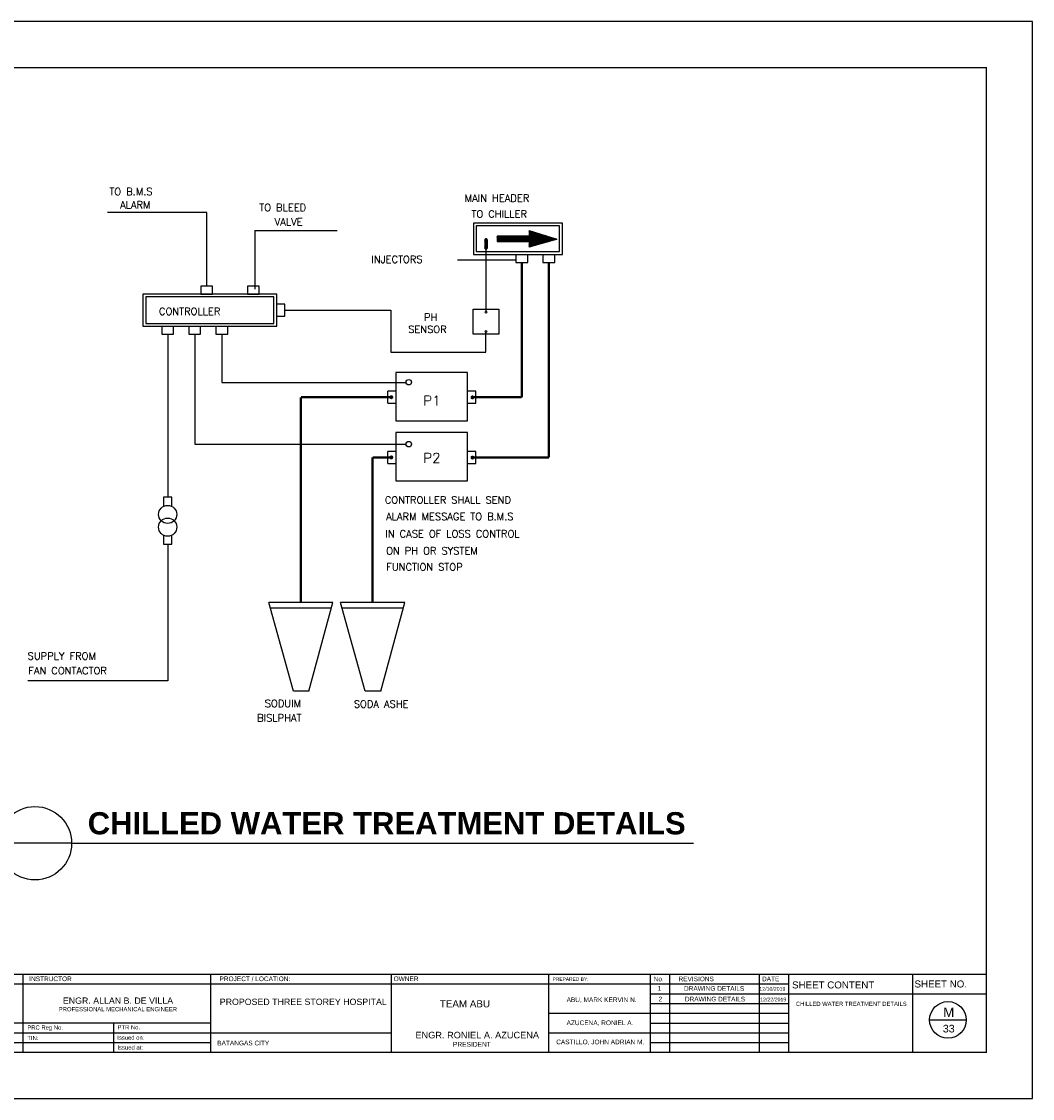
# Model space of a CAD drawing. Header units: millimetres. Extents: x 0 to 531, y -4 to 262.
# Tile 8 of 35: x 147 to 213, y -1 to 69. Entities that reach past the tile are written whole.
import ezdxf

# ---------------------------------------------------------------- set-up
doc = ezdxf.new("R2010")
doc.units = ezdxf.units.MM
doc.linetypes.add('CENTER', pattern=[50.8, 31.75, -6.35, 6.35, -6.35])
doc.layers.add('.1', color=1, linetype='Continuous')
doc.layers.add('template', color=7, linetype='Continuous')
doc.styles.add('arial', font='arial.ttf')
doc.styles.add('ROMANT', font='romanc.shx')

# ---------------------------------------------------------------- blocks, each defined once
blk = doc.blocks.new('*X9')
at = {"color": 0}
for p, q in [((-51739.257, 41662.372), (-51739.238, 41662.39)), ((-51738.742, 41661.869), (-51739.257, 41662.384)), ((-51739.257, 41662.336), (-51739.212, 41662.382)), ((-51739.257, 41662.301), (-51739.185, 41662.373)), ((-51739.257, 41662.265), (-51739.158, 41662.365)), ((-51739.257, 41662.23), (-51739.131, 41662.357)), ((-51738.769, 41661.861), (-51739.257, 41662.349)), ((-51739.257, 41662.195), (-51739.104, 41662.348)), ((-51739.257, 41662.159), (-51739.077, 41662.34)), ((-51739.257, 41662.124), (-51739.05, 41662.331)), ((-51739.257, 41662.089), (-51739.023, 41662.323)), ((-51739.257, 41662.053), (-51738.996, 41662.315)), ((-51738.797, 41661.853), (-51739.257, 41662.314)), ((-51739.257, 41662.018), (-51738.969, 41662.306)), ((-51738.714, 41661.877), (-51739.223, 41662.385)), ((-51738.687, 41661.885), (-51739.171, 41662.369)), ((-51738.659, 41661.893), (-51739.12, 41662.353)), ((-51738.632, 41661.9), (-51739.069, 41662.337)), ((-51738.604, 41661.908), (-51739.017, 41662.321)), ((-51738.577, 41661.916), (-51738.966, 41662.306)), ((-51740.558, 41661.955), (-51740.343, 41662.17)), ((-51740.558, 41661.99), (-51740.378, 41662.17)), ((-51740.558, 41662.026), (-51740.414, 41662.17)), ((-51740.558, 41662.061), (-51740.449, 41662.17)), ((-51740.558, 41662.096), (-51740.484, 41662.17)), ((-51740.558, 41662.132), (-51740.52, 41662.17)), ((-51740.558, 41662.167), (-51740.555, 41662.17)), ((-51740.341, 41661.948), (-51740.558, 41662.165)), ((-51740.377, 41661.948), (-51740.558, 41662.129)), ((-51740.412, 41661.948), (-51740.558, 41662.094)), ((-51740.447, 41661.948), (-51740.558, 41662.058)), ((-51740.483, 41661.948), (-51740.558, 41662.023)), ((-51740.518, 41661.948), (-51740.558, 41661.988)), ((-51740.553, 41661.948), (-51740.558, 41661.952)), ((-51740.529, 41661.948), (-51740.308, 41662.17)), ((-51740.306, 41661.948), (-51740.527, 41662.17)), ((-51740.494, 41661.948), (-51740.272, 41662.17)), ((-51740.27, 41661.948), (-51740.492, 41662.17)), ((-51740.458, 41661.948), (-51740.237, 41662.17)), ((-51740.235, 41661.948), (-51740.456, 41662.17)), ((-51740.423, 41661.948), (-51740.202, 41662.17)), ((-51740.2, 41661.948), (-51740.421, 41662.17)), ((-51740.388, 41661.948), (-51740.166, 41662.17)), ((-51740.164, 41661.948), (-51740.386, 41662.17)), ((-51740.352, 41661.948), (-51740.131, 41662.17)), ((-51740.129, 41661.948), (-51740.35, 41662.17)), ((-51740.317, 41661.948), (-51740.095, 41662.17)), ((-51740.094, 41661.948), (-51740.315, 41662.17)), ((-51740.281, 41661.948), (-51740.06, 41662.17)), ((-51740.058, 41661.948), (-51740.28, 41662.17)), ((-51740.246, 41661.948), (-51740.025, 41662.17)), ((-51740.023, 41661.948), (-51740.244, 41662.17)), ((-51740.211, 41661.948), (-51739.989, 41662.17)), ((-51739.988, 41661.948), (-51740.209, 41662.17)), ((-51740.175, 41661.948), (-51739.954, 41662.17)), ((-51739.952, 41661.948), (-51740.174, 41662.17)), ((-51740.14, 41661.948), (-51739.919, 41662.17)), ((-51739.917, 41661.948), (-51740.138, 41662.17)), ((-51740.105, 41661.948), (-51739.883, 41662.17)), ((-51739.882, 41661.948), (-51740.103, 41662.17)), ((-51740.069, 41661.948), (-51739.848, 41662.17)), ((-51739.846, 41661.948), (-51740.068, 41662.17)), ((-51740.034, 41661.948), (-51739.813, 41662.17)), ((-51739.811, 41661.948), (-51740.032, 41662.17)), ((-51739.999, 41661.948), (-51739.777, 41662.17)), ((-51739.775, 41661.948), (-51739.997, 41662.17)), ((-51739.963, 41661.948), (-51739.742, 41662.17)), ((-51739.74, 41661.948), (-51739.961, 41662.17)), ((-51739.928, 41661.948), (-51739.707, 41662.17)), ((-51739.705, 41661.948), (-51739.926, 41662.17)), ((-51739.893, 41661.948), (-51739.671, 41662.17)), ((-51739.669, 41661.948), (-51739.891, 41662.17)), ((-51739.857, 41661.948), (-51739.636, 41662.17)), ((-51739.634, 41661.948), (-51739.855, 41662.17)), ((-51739.822, 41661.948), (-51739.6, 41662.17)), ((-51739.599, 41661.948), (-51739.82, 41662.17)), ((-51739.787, 41661.948), (-51739.565, 41662.17)), ((-51739.563, 41661.948), (-51739.785, 41662.17)), ((-51739.751, 41661.948), (-51739.53, 41662.17)), ((-51739.528, 41661.948), (-51739.749, 41662.17)), ((-51739.716, 41661.948), (-51739.494, 41662.17)), ((-51739.493, 41661.948), (-51739.714, 41662.17)), ((-51739.68, 41661.948), (-51739.459, 41662.17)), ((-51739.457, 41661.948), (-51739.679, 41662.17)), ((-51739.645, 41661.948), (-51739.424, 41662.17)), ((-51739.422, 41661.948), (-51739.643, 41662.17)), ((-51739.61, 41661.948), (-51739.388, 41662.17)), ((-51739.387, 41661.948), (-51739.608, 41662.17)), ((-51739.574, 41661.948), (-51739.353, 41662.17)), ((-51739.351, 41661.948), (-51739.573, 41662.17)), ((-51739.539, 41661.948), (-51739.318, 41662.17)), ((-51739.316, 41661.948), (-51739.537, 41662.17)), ((-51739.504, 41661.948), (-51739.282, 41662.17)), ((-51739.281, 41661.948), (-51739.502, 41662.17)), ((-51739.468, 41661.948), (-51739.257, 41662.159)), ((-51739.257, 41661.96), (-51739.467, 41662.17)), ((-51739.433, 41661.948), (-51739.257, 41662.124)), ((-51739.257, 41661.996), (-51739.431, 41662.17)), ((-51739.398, 41661.948), (-51739.257, 41662.089)), ((-51739.257, 41662.031), (-51739.396, 41662.17)), ((-51739.362, 41661.948), (-51739.257, 41662.053)), ((-51739.257, 41662.066), (-51739.36, 41662.17)), ((-51739.327, 41661.948), (-51739.257, 41662.018)), ((-51739.257, 41662.102), (-51739.325, 41662.17)), ((-51739.292, 41661.948), (-51739.257, 41661.983)), ((-51739.257, 41662.137), (-51739.29, 41662.17)), ((-51739.257, 41661.983), (-51738.942, 41662.298)), ((-51739.257, 41661.947), (-51738.915, 41662.29)), ((-51739.257, 41661.912), (-51738.888, 41662.281)), ((-51738.824, 41661.845), (-51739.257, 41662.278)), ((-51739.257, 41661.877), (-51738.861, 41662.273)), ((-51739.257, 41661.841), (-51738.834, 41662.264)), ((-51739.257, 41661.806), (-51738.807, 41662.256)), ((-51739.257, 41661.77), (-51738.78, 41662.248)), ((-51738.852, 41661.838), (-51739.257, 41662.243)), ((-51739.257, 41661.735), (-51738.753, 41662.239)), ((-51738.879, 41661.83), (-51739.257, 41662.208)), ((-51738.907, 41661.822), (-51739.257, 41662.172)), ((-51738.934, 41661.814), (-51739.257, 41662.137)), ((-51738.962, 41661.806), (-51739.257, 41662.102)), ((-51738.989, 41661.798), (-51739.257, 41662.066)), ((-51739.017, 41661.79), (-51739.257, 41662.031)), ((-51739.044, 41661.783), (-51739.257, 41661.996)), ((-51739.072, 41661.775), (-51739.257, 41661.96)), ((-51739.099, 41661.767), (-51739.257, 41661.925)), ((-51739.127, 41661.759), (-51739.257, 41661.889)), ((-51739.226, 41661.731), (-51738.726, 41662.231)), ((-51739.177, 41661.745), (-51738.699, 41662.223)), ((-51739.127, 41661.759), (-51738.672, 41662.214)), ((-51739.078, 41661.773), (-51738.645, 41662.206)), ((-51739.028, 41661.787), (-51738.618, 41662.197)), ((-51738.979, 41661.801), (-51738.591, 41662.189)), ((-51738.929, 41661.815), (-51738.564, 41662.181)), ((-51738.549, 41661.924), (-51738.915, 41662.29)), ((-51738.88, 41661.829), (-51738.537, 41662.172)), ((-51738.522, 41661.932), (-51738.863, 41662.274)), ((-51738.83, 41661.844), (-51738.51, 41662.164)), ((-51738.494, 41661.94), (-51738.812, 41662.258)), ((-51738.781, 41661.858), (-51738.483, 41662.155)), ((-51738.467, 41661.947), (-51738.761, 41662.242)), ((-51738.732, 41661.872), (-51738.456, 41662.147)), ((-51738.439, 41661.955), (-51738.71, 41662.226)), ((-51738.682, 41661.886), (-51738.429, 41662.139)), ((-51738.412, 41661.963), (-51738.658, 41662.21)), ((-51738.633, 41661.9), (-51738.402, 41662.13)), ((-51738.384, 41661.971), (-51738.607, 41662.194)), ((-51738.583, 41661.914), (-51738.375, 41662.122)), ((-51738.357, 41661.979), (-51738.556, 41662.178)), ((-51738.534, 41661.928), (-51738.348, 41662.114)), ((-51738.329, 41661.987), (-51738.504, 41662.162)), ((-51738.484, 41661.942), (-51738.321, 41662.105)), ((-51738.302, 41661.995), (-51738.453, 41662.146)), ((-51738.435, 41661.957), (-51738.294, 41662.097)), ((-51738.274, 41662.002), (-51738.402, 41662.13)), ((-51738.385, 41661.971), (-51738.268, 41662.088)), ((-51738.247, 41662.01), (-51738.35, 41662.114)), ((-51738.336, 41661.985), (-51738.241, 41662.08)), ((-51738.219, 41662.018), (-51738.299, 41662.098)), ((-51738.286, 41661.999), (-51738.214, 41662.072)), ((-51738.192, 41662.026), (-51738.248, 41662.082)), ((-51738.237, 41662.013), (-51738.187, 41662.063)), ((-51738.164, 41662.034), (-51738.196, 41662.066)), ((-51738.187, 41662.027), (-51738.16, 41662.055)), ((-51738.137, 41662.042), (-51738.145, 41662.05)), ((-51738.138, 41662.041), (-51738.133, 41662.046)), ((-51739.154, 41661.751), (-51739.257, 41661.854)), ((-51739.182, 41661.743), (-51739.257, 41661.819)), ((-51739.209, 41661.735), (-51739.257, 41661.783)), ((-51739.237, 41661.728), (-51739.257, 41661.748))]:
    blk.add_line(p, q, dxfattribs=at)
blk = doc.blocks.new('*X10')
at = {"color": 0}
for p, q in [((-51736.693, 41662.922), (-51736.644, 41662.972)), ((-51736.693, 41662.924), (-51736.645, 41662.972)), ((-51736.693, 41662.926), (-51736.647, 41662.972)), ((-51736.693, 41662.928), (-51736.649, 41662.972)), ((-51736.693, 41662.929), (-51736.651, 41662.972)), ((-51736.693, 41662.915), (-51736.638, 41662.971)), ((-51736.693, 41662.917), (-51736.639, 41662.971)), ((-51736.693, 41662.919), (-51736.641, 41662.971)), ((-51736.693, 41662.92), (-51736.642, 41662.971)), ((-51736.693, 41662.931), (-51736.653, 41662.971)), ((-51736.693, 41662.912), (-51736.635, 41662.97)), ((-51736.693, 41662.913), (-51736.636, 41662.97)), ((-51736.693, 41662.908), (-51736.632, 41662.969)), ((-51736.693, 41662.91), (-51736.633, 41662.969)), ((-51736.693, 41662.905), (-51736.63, 41662.968)), ((-51736.693, 41662.906), (-51736.631, 41662.968)), ((-51736.693, 41662.901), (-51736.627, 41662.967)), ((-51736.693, 41662.903), (-51736.628, 41662.967)), ((-51736.693, 41662.897), (-51736.625, 41662.966)), ((-51736.693, 41662.899), (-51736.626, 41662.966)), ((-51736.693, 41662.896), (-51736.624, 41662.965)), ((-51736.693, 41662.894), (-51736.623, 41662.964)), ((-51736.693, 41662.89), (-51736.621, 41662.963)), ((-51736.693, 41662.892), (-51736.622, 41662.963)), ((-51736.693, 41662.889), (-51736.62, 41662.962)), ((-51736.693, 41662.887), (-51736.619, 41662.961)), ((-51736.693, 41662.883), (-51736.617, 41662.96)), ((-51736.693, 41662.885), (-51736.618, 41662.96)), ((-51736.693, 41662.882), (-51736.616, 41662.959)), ((-51736.693, 41662.88), (-51736.615, 41662.958)), ((-51736.693, 41662.878), (-51736.614, 41662.957)), ((-51736.693, 41662.876), (-51736.613, 41662.956)), ((-51736.693, 41662.874), (-51736.613, 41662.955)), ((-51736.693, 41662.873), (-51736.612, 41662.954)), ((-51736.693, 41662.871), (-51736.611, 41662.953)), ((-51736.693, 41662.869), (-51736.61, 41662.952)), ((-51736.693, 41662.867), (-51736.61, 41662.951)), ((-51736.693, 41662.866), (-51736.609, 41662.95)), ((-51736.693, 41662.864), (-51736.608, 41662.949)), ((-51736.693, 41662.862), (-51736.608, 41662.947)), ((-51736.693, 41662.86), (-51736.607, 41662.946)), ((-51736.693, 41662.859), (-51736.606, 41662.945)), ((-51736.693, 41662.857), (-51736.606, 41662.944)), ((-51736.693, 41662.855), (-51736.605, 41662.943)), ((-51736.693, 41662.853), (-51736.605, 41662.941)), ((-51736.693, 41662.851), (-51736.604, 41662.94)), ((-51736.693, 41662.85), (-51736.604, 41662.939)), ((-51736.693, 41662.848), (-51736.604, 41662.937)), ((-51736.693, 41662.846), (-51736.603, 41662.936)), ((-51736.693, 41662.844), (-51736.603, 41662.934)), ((-51736.693, 41662.843), (-51736.603, 41662.933)), ((-51736.602, 41662.843), (-51736.693, 41662.933)), ((-51736.693, 41662.841), (-51736.603, 41662.931)), ((-51736.602, 41662.841), (-51736.693, 41662.931)), ((-51736.693, 41662.839), (-51736.603, 41662.93)), ((-51736.602, 41662.839), (-51736.693, 41662.93)), ((-51736.693, 41662.837), (-51736.602, 41662.928)), ((-51736.602, 41662.837), (-51736.693, 41662.928)), ((-51736.693, 41662.836), (-51736.602, 41662.926)), ((-51736.602, 41662.836), (-51736.693, 41662.926)), ((-51736.602, 41662.834), (-51736.693, 41662.925)), ((-51736.693, 41662.834), (-51736.602, 41662.924)), ((-51736.693, 41662.832), (-51736.602, 41662.923)), ((-51736.602, 41662.832), (-51736.693, 41662.923)), ((-51736.693, 41662.83), (-51736.602, 41662.921)), ((-51736.602, 41662.83), (-51736.693, 41662.921)), ((-51736.693, 41662.829), (-51736.602, 41662.919)), ((-51736.602, 41662.829), (-51736.693, 41662.919)), ((-51736.693, 41662.827), (-51736.602, 41662.917)), ((-51736.602, 41662.827), (-51736.693, 41662.917)), ((-51736.693, 41662.825), (-51736.602, 41662.916)), ((-51736.602, 41662.825), (-51736.693, 41662.916)), ((-51736.693, 41662.823), (-51736.602, 41662.914)), ((-51736.602, 41662.823), (-51736.693, 41662.914)), ((-51736.693, 41662.821), (-51736.602, 41662.912)), ((-51736.602, 41662.822), (-51736.693, 41662.912)), ((-51736.693, 41662.82), (-51736.602, 41662.91)), ((-51736.602, 41662.82), (-51736.693, 41662.91)), ((-51736.602, 41662.818), (-51736.693, 41662.909)), ((-51736.693, 41662.818), (-51736.602, 41662.908)), ((-51736.693, 41662.816), (-51736.602, 41662.907)), ((-51736.602, 41662.816), (-51736.693, 41662.907)), ((-51736.693, 41662.814), (-51736.602, 41662.905)), ((-51736.602, 41662.815), (-51736.693, 41662.905)), ((-51736.693, 41662.813), (-51736.602, 41662.903)), ((-51736.602, 41662.813), (-51736.693, 41662.903)), ((-51736.602, 41662.811), (-51736.693, 41662.902)), ((-51736.693, 41662.811), (-51736.602, 41662.901)), ((-51736.693, 41662.809), (-51736.602, 41662.9)), ((-51736.602, 41662.809), (-51736.693, 41662.9)), ((-51736.693, 41662.807), (-51736.602, 41662.898)), ((-51736.602, 41662.807), (-51736.693, 41662.898)), ((-51736.693, 41662.806), (-51736.602, 41662.896)), ((-51736.602, 41662.806), (-51736.693, 41662.896)), ((-51736.693, 41662.804), (-51736.602, 41662.894)), ((-51736.602, 41662.804), (-51736.693, 41662.894)), ((-51736.693, 41662.802), (-51736.602, 41662.893)), ((-51736.602, 41662.802), (-51736.693, 41662.893)), ((-51736.693, 41662.8), (-51736.602, 41662.891)), ((-51736.602, 41662.8), (-51736.693, 41662.891)), ((-51736.693, 41662.798), (-51736.602, 41662.889)), ((-51736.602, 41662.799), (-51736.693, 41662.889)), ((-51736.693, 41662.797), (-51736.602, 41662.887)), ((-51736.602, 41662.797), (-51736.693, 41662.887)), ((-51736.602, 41662.795), (-51736.693, 41662.886)), ((-51736.693, 41662.795), (-51736.602, 41662.885)), ((-51736.693, 41662.793), (-51736.602, 41662.884)), ((-51736.602, 41662.793), (-51736.693, 41662.884)), ((-51736.693, 41662.791), (-51736.602, 41662.882)), ((-51736.602, 41662.792), (-51736.693, 41662.882)), ((-51736.693, 41662.79), (-51736.602, 41662.88)), ((-51736.602, 41662.79), (-51736.693, 41662.88)), ((-51736.602, 41662.788), (-51736.693, 41662.879)), ((-51736.693, 41662.788), (-51736.602, 41662.878)), ((-51736.693, 41662.786), (-51736.602, 41662.877)), ((-51736.602, 41662.786), (-51736.693, 41662.877)), ((-51736.693, 41662.784), (-51736.602, 41662.875)), ((-51736.602, 41662.784), (-51736.693, 41662.875)), ((-51736.693, 41662.783), (-51736.602, 41662.873)), ((-51736.602, 41662.783), (-51736.693, 41662.873)), ((-51736.693, 41662.781), (-51736.602, 41662.871)), ((-51736.602, 41662.781), (-51736.693, 41662.871)), ((-51736.693, 41662.779), (-51736.602, 41662.87)), ((-51736.602, 41662.779), (-51736.693, 41662.87)), ((-51736.693, 41662.777), (-51736.602, 41662.868)), ((-51736.602, 41662.777), (-51736.693, 41662.868)), ((-51736.693, 41662.775), (-51736.602, 41662.866)), ((-51736.602, 41662.776), (-51736.693, 41662.866)), ((-51736.693, 41662.774), (-51736.602, 41662.864)), ((-51736.602, 41662.774), (-51736.693, 41662.864)), ((-51736.602, 41662.772), (-51736.693, 41662.863)), ((-51736.693, 41662.772), (-51736.602, 41662.862)), ((-51736.693, 41662.77), (-51736.602, 41662.861)), ((-51736.602, 41662.77), (-51736.693, 41662.861)), ((-51736.693, 41662.768), (-51736.602, 41662.859)), ((-51736.602, 41662.769), (-51736.693, 41662.859)), ((-51736.693, 41662.767), (-51736.602, 41662.857)), ((-51736.602, 41662.767), (-51736.693, 41662.857)), ((-51736.602, 41662.765), (-51736.693, 41662.856)), ((-51736.693, 41662.765), (-51736.602, 41662.855)), ((-51736.693, 41662.763), (-51736.602, 41662.854)), ((-51736.602, 41662.763), (-51736.693, 41662.854)), ((-51736.693, 41662.761), (-51736.602, 41662.852)), ((-51736.602, 41662.761), (-51736.693, 41662.852)), ((-51736.693, 41662.76), (-51736.602, 41662.85)), ((-51736.602, 41662.76), (-51736.693, 41662.85)), ((-51736.693, 41662.758), (-51736.602, 41662.848)), ((-51736.602, 41662.758), (-51736.693, 41662.848)), ((-51736.693, 41662.756), (-51736.602, 41662.847)), ((-51736.602, 41662.756), (-51736.693, 41662.847)), ((-51736.693, 41662.754), (-51736.602, 41662.845)), ((-51736.602, 41662.754), (-51736.693, 41662.845)), ((-51736.693, 41662.752), (-51736.602, 41662.843)), ((-51736.602, 41662.753), (-51736.693, 41662.843)), ((-51736.693, 41662.751), (-51736.602, 41662.841)), ((-51736.602, 41662.751), (-51736.693, 41662.841)), ((-51736.693, 41662.749), (-51736.602, 41662.84)), ((-51736.602, 41662.749), (-51736.693, 41662.84)), ((-51736.693, 41662.747), (-51736.602, 41662.838)), ((-51736.602, 41662.747), (-51736.693, 41662.838)), ((-51736.693, 41662.745), (-51736.602, 41662.836)), ((-51736.602, 41662.746), (-51736.693, 41662.836)), ((-51736.693, 41662.744), (-51736.602, 41662.834)), ((-51736.602, 41662.744), (-51736.693, 41662.834)), ((-51736.602, 41662.742), (-51736.693, 41662.833)), ((-51736.693, 41662.742), (-51736.602, 41662.832)), ((-51736.693, 41662.74), (-51736.602, 41662.831)), ((-51736.602, 41662.74), (-51736.693, 41662.831)), ((-51736.693, 41662.738), (-51736.602, 41662.829)), ((-51736.602, 41662.738), (-51736.693, 41662.829)), ((-51736.693, 41662.737), (-51736.602, 41662.827)), ((-51736.602, 41662.737), (-51736.693, 41662.827)), ((-51736.602, 41662.735), (-51736.693, 41662.826)), ((-51736.693, 41662.735), (-51736.602, 41662.825)), ((-51736.693, 41662.733), (-51736.602, 41662.824)), ((-51736.602, 41662.733), (-51736.693, 41662.824)), ((-51736.693, 41662.731), (-51736.602, 41662.822)), ((-51736.602, 41662.731), (-51736.693, 41662.822)), ((-51736.693, 41662.73), (-51736.602, 41662.82)), ((-51736.602, 41662.73), (-51736.693, 41662.82)), ((-51736.693, 41662.728), (-51736.602, 41662.818)), ((-51736.602, 41662.728), (-51736.693, 41662.818)), ((-51736.693, 41662.726), (-51736.602, 41662.817)), ((-51736.602, 41662.726), (-51736.693, 41662.817)), ((-51736.693, 41662.724), (-51736.602, 41662.815)), ((-51736.602, 41662.724), (-51736.693, 41662.815)), ((-51736.693, 41662.722), (-51736.602, 41662.813)), ((-51736.602, 41662.723), (-51736.693, 41662.813)), ((-51736.693, 41662.721), (-51736.602, 41662.811)), ((-51736.602, 41662.721), (-51736.693, 41662.811)), ((-51736.602, 41662.719), (-51736.693, 41662.81)), ((-51736.693, 41662.719), (-51736.602, 41662.809)), ((-51736.693, 41662.717), (-51736.602, 41662.808)), ((-51736.602, 41662.717), (-51736.693, 41662.808)), ((-51736.693, 41662.715), (-51736.602, 41662.806)), ((-51736.602, 41662.716), (-51736.693, 41662.806)), ((-51736.693, 41662.714), (-51736.602, 41662.804)), ((-51736.602, 41662.714), (-51736.693, 41662.804)), ((-51736.602, 41662.712), (-51736.693, 41662.803)), ((-51736.693, 41662.712), (-51736.602, 41662.802)), ((-51736.693, 41662.71), (-51736.602, 41662.801)), ((-51736.602, 41662.71), (-51736.693, 41662.801)), ((-51736.693, 41662.708), (-51736.602, 41662.799)), ((-51736.602, 41662.708), (-51736.693, 41662.799)), ((-51736.693, 41662.707), (-51736.602, 41662.797)), ((-51736.602, 41662.707), (-51736.693, 41662.797)), ((-51736.693, 41662.705), (-51736.602, 41662.795)), ((-51736.602, 41662.705), (-51736.693, 41662.795)), ((-51736.693, 41662.703), (-51736.602, 41662.794)), ((-51736.602, 41662.703), (-51736.693, 41662.794)), ((-51736.693, 41662.701), (-51736.602, 41662.792)), ((-51736.602, 41662.701), (-51736.693, 41662.792)), ((-51736.693, 41662.699), (-51736.602, 41662.79)), ((-51736.602, 41662.7), (-51736.693, 41662.79)), ((-51736.693, 41662.698), (-51736.602, 41662.788)), ((-51736.602, 41662.698), (-51736.693, 41662.788)), ((-51736.602, 41662.696), (-51736.693, 41662.787)), ((-51736.693, 41662.696), (-51736.602, 41662.786)), ((-51736.693, 41662.694), (-51736.602, 41662.785)), ((-51736.602, 41662.694), (-51736.693, 41662.785)), ((-51736.693, 41662.692), (-51736.602, 41662.783)), ((-51736.602, 41662.693), (-51736.693, 41662.783)), ((-51736.693, 41662.691), (-51736.602, 41662.781)), ((-51736.602, 41662.691), (-51736.693, 41662.781)), ((-51736.602, 41662.689), (-51736.693, 41662.78)), ((-51736.693, 41662.689), (-51736.602, 41662.779)), ((-51736.693, 41662.687), (-51736.602, 41662.778)), ((-51736.602, 41662.687), (-51736.693, 41662.778)), ((-51736.693, 41662.685), (-51736.602, 41662.776)), ((-51736.602, 41662.685), (-51736.693, 41662.776)), ((-51736.693, 41662.684), (-51736.602, 41662.774)), ((-51736.602, 41662.684), (-51736.693, 41662.774)), ((-51736.693, 41662.682), (-51736.602, 41662.772)), ((-51736.602, 41662.682), (-51736.693, 41662.772)), ((-51736.693, 41662.68), (-51736.602, 41662.771)), ((-51736.602, 41662.68), (-51736.693, 41662.771)), ((-51736.693, 41662.678), (-51736.602, 41662.769)), ((-51736.602, 41662.678), (-51736.693, 41662.769)), ((-51736.693, 41662.676), (-51736.602, 41662.767)), ((-51736.602, 41662.677), (-51736.693, 41662.767)), ((-51736.693, 41662.675), (-51736.602, 41662.765)), ((-51736.602, 41662.675), (-51736.693, 41662.765)), ((-51736.602, 41662.673), (-51736.693, 41662.764)), ((-51736.693, 41662.673), (-51736.602, 41662.763)), ((-51736.693, 41662.671), (-51736.602, 41662.762)), ((-51736.602, 41662.671), (-51736.693, 41662.762)), ((-51736.693, 41662.669), (-51736.602, 41662.76)), ((-51736.602, 41662.67), (-51736.693, 41662.76)), ((-51736.693, 41662.668), (-51736.602, 41662.758)), ((-51736.602, 41662.668), (-51736.693, 41662.758)), ((-51736.602, 41662.666), (-51736.693, 41662.757)), ((-51736.693, 41662.666), (-51736.602, 41662.756)), ((-51736.693, 41662.664), (-51736.602, 41662.755)), ((-51736.602, 41662.664), (-51736.693, 41662.755)), ((-51736.693, 41662.662), (-51736.602, 41662.753)), ((-51736.602, 41662.662), (-51736.693, 41662.753)), ((-51736.693, 41662.661), (-51736.602, 41662.751)), ((-51736.602, 41662.661), (-51736.693, 41662.751)), ((-51736.693, 41662.659), (-51736.602, 41662.749)), ((-51736.602, 41662.659), (-51736.693, 41662.749)), ((-51736.693, 41662.657), (-51736.602, 41662.748)), ((-51736.602, 41662.657), (-51736.693, 41662.748)), ((-51736.693, 41662.655), (-51736.602, 41662.746)), ((-51736.602, 41662.655), (-51736.693, 41662.746)), ((-51736.693, 41662.653), (-51736.602, 41662.744)), ((-51736.602, 41662.654), (-51736.693, 41662.744)), ((-51736.602, 41662.652), (-51736.693, 41662.742)), ((-51736.692, 41662.933), (-51736.655, 41662.971)), ((-51736.692, 41662.935), (-51736.657, 41662.971)), ((-51736.692, 41662.938), (-51736.659, 41662.97)), ((-51736.602, 41662.848), (-51736.692, 41662.937)), ((-51736.602, 41662.846), (-51736.692, 41662.936)), ((-51736.602, 41662.845), (-51736.692, 41662.934)), ((-51736.691, 41662.94), (-51736.662, 41662.97)), ((-51736.602, 41662.852), (-51736.691, 41662.94)), ((-51736.602, 41662.85), (-51736.691, 41662.939)), ((-51736.69, 41662.943), (-51736.664, 41662.969)), ((-51736.602, 41662.855), (-51736.69, 41662.943)), ((-51736.602, 41662.853), (-51736.69, 41662.941)), ((-51736.602, 41662.859), (-51736.689, 41662.945)), ((-51736.602, 41662.857), (-51736.689, 41662.944)), ((-51736.688, 41662.946), (-51736.667, 41662.967)), ((-51736.602, 41662.862), (-51736.688, 41662.948)), ((-51736.602, 41662.86), (-51736.688, 41662.946)), ((-51736.602, 41662.864), (-51736.687, 41662.949)), ((-51736.686, 41662.95), (-51736.671, 41662.965)), ((-51736.602, 41662.868), (-51736.686, 41662.951)), ((-51736.602, 41662.866), (-51736.686, 41662.95)), ((-51736.602, 41662.869), (-51736.685, 41662.952)), ((-51736.602, 41662.873), (-51736.684, 41662.954)), ((-51736.602, 41662.871), (-51736.684, 41662.953)), ((-51736.602, 41662.875), (-51736.683, 41662.955)), ((-51736.602, 41662.876), (-51736.682, 41662.956)), ((-51736.602, 41662.878), (-51736.681, 41662.957)), ((-51736.602, 41662.88), (-51736.68, 41662.958)), ((-51736.602, 41662.883), (-51736.679, 41662.96)), ((-51736.602, 41662.882), (-51736.679, 41662.959)), ((-51736.602, 41662.885), (-51736.678, 41662.96)), ((-51736.602, 41662.887), (-51736.677, 41662.961)), ((-51736.602, 41662.889), (-51736.676, 41662.962)), ((-51736.602, 41662.891), (-51736.675, 41662.963)), ((-51736.602, 41662.892), (-51736.674, 41662.964)), ((-51736.602, 41662.894), (-51736.673, 41662.964)), ((-51736.602, 41662.896), (-51736.672, 41662.965)), ((-51736.602, 41662.898), (-51736.67, 41662.966)), ((-51736.602, 41662.899), (-51736.669, 41662.966)), ((-51736.602, 41662.901), (-51736.668, 41662.967)), ((-51736.602, 41662.903), (-51736.667, 41662.967)), ((-51736.602, 41662.905), (-51736.666, 41662.968)), ((-51736.602, 41662.906), (-51736.664, 41662.968)), ((-51736.602, 41662.908), (-51736.663, 41662.969)), ((-51736.602, 41662.91), (-51736.662, 41662.969)), ((-51736.602, 41662.912), (-51736.661, 41662.97)), ((-51736.602, 41662.913), (-51736.659, 41662.97)), ((-51736.602, 41662.915), (-51736.658, 41662.971)), ((-51736.602, 41662.917), (-51736.656, 41662.971)), ((-51736.602, 41662.919), (-51736.655, 41662.971)), ((-51736.602, 41662.921), (-51736.653, 41662.971)), ((-51736.602, 41662.922), (-51736.652, 41662.972)), ((-51736.602, 41662.924), (-51736.65, 41662.972)), ((-51736.602, 41662.926), (-51736.648, 41662.972)), ((-51736.602, 41662.928), (-51736.646, 41662.972)), ((-51736.603, 41662.929), (-51736.645, 41662.972)), ((-51736.603, 41662.931), (-51736.643, 41662.971)), ((-51736.603, 41662.933), (-51736.641, 41662.971)), ((-51736.603, 41662.936), (-51736.638, 41662.971)), ((-51736.604, 41662.938), (-51736.636, 41662.97)), ((-51736.605, 41662.94), (-51736.634, 41662.969)), ((-51736.606, 41662.943), (-51736.631, 41662.968)), ((-51736.607, 41662.946), (-51736.628, 41662.967)), ((-51736.609, 41662.95), (-51736.624, 41662.965)), ((-51736.693, 41662.652), (-51736.602, 41662.742)), ((-51736.693, 41662.65), (-51736.602, 41662.741)), ((-51736.602, 41662.65), (-51736.693, 41662.741)), ((-51736.693, 41662.648), (-51736.602, 41662.739)), ((-51736.602, 41662.648), (-51736.693, 41662.739)), ((-51736.693, 41662.646), (-51736.602, 41662.737)), ((-51736.602, 41662.647), (-51736.693, 41662.737)), ((-51736.693, 41662.645), (-51736.602, 41662.735)), ((-51736.602, 41662.645), (-51736.693, 41662.735)), ((-51736.602, 41662.643), (-51736.693, 41662.734)), ((-51736.693, 41662.643), (-51736.602, 41662.733)), ((-51736.693, 41662.641), (-51736.602, 41662.732)), ((-51736.602, 41662.641), (-51736.693, 41662.732)), ((-51736.693, 41662.639), (-51736.602, 41662.73)), ((-51736.602, 41662.639), (-51736.693, 41662.73)), ((-51736.693, 41662.638), (-51736.602, 41662.728)), ((-51736.602, 41662.638), (-51736.693, 41662.728)), ((-51736.602, 41662.636), (-51736.693, 41662.727)), ((-51736.693, 41662.636), (-51736.602, 41662.726)), ((-51736.693, 41662.634), (-51736.602, 41662.725)), ((-51736.602, 41662.634), (-51736.693, 41662.725)), ((-51736.693, 41662.632), (-51736.602, 41662.723)), ((-51736.602, 41662.632), (-51736.693, 41662.723)), ((-51736.693, 41662.631), (-51736.602, 41662.721)), ((-51736.602, 41662.631), (-51736.693, 41662.721)), ((-51736.693, 41662.629), (-51736.602, 41662.719)), ((-51736.602, 41662.629), (-51736.693, 41662.719)), ((-51736.693, 41662.627), (-51736.602, 41662.718)), ((-51736.602, 41662.627), (-51736.693, 41662.718)), ((-51736.693, 41662.625), (-51736.602, 41662.716)), ((-51736.602, 41662.625), (-51736.693, 41662.716)), ((-51736.693, 41662.623), (-51736.602, 41662.714)), ((-51736.602, 41662.624), (-51736.693, 41662.714)), ((-51736.693, 41662.622), (-51736.602, 41662.712)), ((-51736.602, 41662.622), (-51736.693, 41662.712)), ((-51736.602, 41662.62), (-51736.693, 41662.711)), ((-51736.693, 41662.62), (-51736.602, 41662.71)), ((-51736.693, 41662.618), (-51736.602, 41662.709)), ((-51736.602, 41662.618), (-51736.693, 41662.709)), ((-51736.693, 41662.616), (-51736.602, 41662.707)), ((-51736.602, 41662.617), (-51736.693, 41662.707)), ((-51736.693, 41662.615), (-51736.602, 41662.705)), ((-51736.602, 41662.615), (-51736.693, 41662.705)), ((-51736.602, 41662.613), (-51736.693, 41662.704)), ((-51736.693, 41662.613), (-51736.602, 41662.703)), ((-51736.693, 41662.611), (-51736.602, 41662.702)), ((-51736.602, 41662.611), (-51736.693, 41662.702)), ((-51736.693, 41662.609), (-51736.602, 41662.7)), ((-51736.602, 41662.609), (-51736.693, 41662.7)), ((-51736.693, 41662.608), (-51736.602, 41662.698)), ((-51736.602, 41662.608), (-51736.693, 41662.698)), ((-51736.693, 41662.606), (-51736.602, 41662.696)), ((-51736.602, 41662.606), (-51736.693, 41662.696)), ((-51736.693, 41662.604), (-51736.602, 41662.695)), ((-51736.602, 41662.604), (-51736.693, 41662.695)), ((-51736.693, 41662.602), (-51736.602, 41662.693)), ((-51736.602, 41662.602), (-51736.693, 41662.693)), ((-51736.693, 41662.6), (-51736.602, 41662.691)), ((-51736.602, 41662.601), (-51736.693, 41662.691)), ((-51736.693, 41662.599), (-51736.602, 41662.689)), ((-51736.602, 41662.599), (-51736.693, 41662.689)), ((-51736.602, 41662.597), (-51736.693, 41662.688)), ((-51736.693, 41662.597), (-51736.602, 41662.687)), ((-51736.693, 41662.595), (-51736.602, 41662.686)), ((-51736.602, 41662.595), (-51736.693, 41662.686)), ((-51736.693, 41662.593), (-51736.602, 41662.684)), ((-51736.602, 41662.594), (-51736.693, 41662.684)), ((-51736.693, 41662.592), (-51736.602, 41662.682)), ((-51736.603, 41662.592), (-51736.693, 41662.682)), ((-51736.603, 41662.59), (-51736.693, 41662.681)), ((-51736.693, 41662.59), (-51736.602, 41662.68)), ((-51736.693, 41662.589), (-51736.602, 41662.679)), ((-51736.603, 41662.589), (-51736.693, 41662.679)), ((-51736.603, 41662.587), (-51736.693, 41662.677)), ((-51736.603, 41662.586), (-51736.693, 41662.675)), ((-51736.604, 41662.584), (-51736.693, 41662.673)), ((-51736.604, 41662.583), (-51736.693, 41662.672)), ((-51736.605, 41662.582), (-51736.693, 41662.67)), ((-51736.605, 41662.58), (-51736.693, 41662.668)), ((-51736.606, 41662.579), (-51736.693, 41662.666)), ((-51736.606, 41662.578), (-51736.693, 41662.665)), ((-51736.607, 41662.576), (-51736.693, 41662.663)), ((-51736.607, 41662.575), (-51736.693, 41662.661)), ((-51736.608, 41662.574), (-51736.693, 41662.659)), ((-51736.608, 41662.573), (-51736.693, 41662.658)), ((-51736.609, 41662.572), (-51736.693, 41662.656)), ((-51736.61, 41662.571), (-51736.693, 41662.654)), ((-51736.61, 41662.57), (-51736.693, 41662.652)), ((-51736.611, 41662.569), (-51736.693, 41662.651)), ((-51736.612, 41662.568), (-51736.693, 41662.649)), ((-51736.613, 41662.567), (-51736.693, 41662.647)), ((-51736.613, 41662.566), (-51736.693, 41662.645)), ((-51736.614, 41662.565), (-51736.693, 41662.643)), ((-51736.615, 41662.564), (-51736.693, 41662.642)), ((-51736.616, 41662.563), (-51736.693, 41662.64)), ((-51736.617, 41662.562), (-51736.693, 41662.638)), ((-51736.618, 41662.561), (-51736.693, 41662.636)), ((-51736.619, 41662.56), (-51736.693, 41662.635)), ((-51736.62, 41662.56), (-51736.693, 41662.633)), ((-51736.621, 41662.559), (-51736.693, 41662.631)), ((-51736.622, 41662.558), (-51736.693, 41662.629)), ((-51736.623, 41662.557), (-51736.693, 41662.628)), ((-51736.624, 41662.557), (-51736.693, 41662.626)), ((-51736.625, 41662.556), (-51736.693, 41662.624)), ((-51736.626, 41662.555), (-51736.693, 41662.622)), ((-51736.627, 41662.555), (-51736.693, 41662.62)), ((-51736.629, 41662.554), (-51736.693, 41662.619)), ((-51736.63, 41662.554), (-51736.693, 41662.617)), ((-51736.631, 41662.553), (-51736.693, 41662.615)), ((-51736.632, 41662.553), (-51736.693, 41662.613)), ((-51736.634, 41662.552), (-51736.693, 41662.612)), ((-51736.635, 41662.552), (-51736.693, 41662.61)), ((-51736.636, 41662.551), (-51736.693, 41662.608)), ((-51736.638, 41662.551), (-51736.693, 41662.606)), ((-51736.639, 41662.551), (-51736.693, 41662.605)), ((-51736.641, 41662.551), (-51736.693, 41662.603)), ((-51736.642, 41662.55), (-51736.693, 41662.601)), ((-51736.644, 41662.55), (-51736.693, 41662.599)), ((-51736.646, 41662.55), (-51736.693, 41662.597)), ((-51736.647, 41662.55), (-51736.693, 41662.596)), ((-51736.649, 41662.55), (-51736.693, 41662.594)), ((-51736.651, 41662.55), (-51736.693, 41662.592)), ((-51736.653, 41662.55), (-51736.693, 41662.59)), ((-51736.692, 41662.587), (-51736.602, 41662.677)), ((-51736.692, 41662.586), (-51736.602, 41662.675)), ((-51736.692, 41662.584), (-51736.602, 41662.673)), ((-51736.655, 41662.551), (-51736.692, 41662.588)), ((-51736.657, 41662.551), (-51736.692, 41662.586)), ((-51736.691, 41662.583), (-51736.602, 41662.672)), ((-51736.691, 41662.581), (-51736.602, 41662.67)), ((-51736.659, 41662.552), (-51736.691, 41662.584)), ((-51736.662, 41662.552), (-51736.691, 41662.581)), ((-51736.69, 41662.58), (-51736.602, 41662.668)), ((-51736.69, 41662.579), (-51736.602, 41662.666)), ((-51736.665, 41662.553), (-51736.69, 41662.578)), ((-51736.689, 41662.578), (-51736.602, 41662.665)), ((-51736.689, 41662.576), (-51736.602, 41662.663)), ((-51736.688, 41662.575), (-51736.602, 41662.661)), ((-51736.688, 41662.574), (-51736.602, 41662.659)), ((-51736.668, 41662.555), (-51736.688, 41662.575)), ((-51736.687, 41662.573), (-51736.602, 41662.657)), ((-51736.686, 41662.572), (-51736.602, 41662.656)), ((-51736.686, 41662.571), (-51736.602, 41662.654)), ((-51736.672, 41662.557), (-51736.686, 41662.571)), ((-51736.685, 41662.57), (-51736.602, 41662.652)), ((-51736.684, 41662.569), (-51736.602, 41662.65)), ((-51736.683, 41662.568), (-51736.602, 41662.649)), ((-51736.683, 41662.567), (-51736.602, 41662.647)), ((-51736.682, 41662.566), (-51736.602, 41662.645)), ((-51736.681, 41662.565), (-51736.602, 41662.643)), ((-51736.68, 41662.564), (-51736.602, 41662.642)), ((-51736.679, 41662.563), (-51736.602, 41662.64)), ((-51736.678, 41662.562), (-51736.602, 41662.638)), ((-51736.677, 41662.561), (-51736.602, 41662.636)), ((-51736.677, 41662.56), (-51736.602, 41662.634)), ((-51736.676, 41662.56), (-51736.602, 41662.633)), ((-51736.675, 41662.559), (-51736.602, 41662.631)), ((-51736.673, 41662.558), (-51736.602, 41662.629)), ((-51736.672, 41662.557), (-51736.602, 41662.627)), ((-51736.671, 41662.557), (-51736.602, 41662.626)), ((-51736.67, 41662.556), (-51736.602, 41662.624)), ((-51736.669, 41662.555), (-51736.602, 41662.622)), ((-51736.668, 41662.555), (-51736.602, 41662.62)), ((-51736.667, 41662.554), (-51736.602, 41662.619)), ((-51736.666, 41662.554), (-51736.602, 41662.617)), ((-51736.664, 41662.553), (-51736.602, 41662.615)), ((-51736.663, 41662.553), (-51736.602, 41662.613)), ((-51736.662, 41662.552), (-51736.602, 41662.611)), ((-51736.66, 41662.552), (-51736.602, 41662.61)), ((-51736.659, 41662.551), (-51736.602, 41662.608)), ((-51736.657, 41662.551), (-51736.602, 41662.606)), ((-51736.656, 41662.551), (-51736.602, 41662.604)), ((-51736.654, 41662.551), (-51736.602, 41662.603)), ((-51736.653, 41662.55), (-51736.602, 41662.601)), ((-51736.651, 41662.55), (-51736.602, 41662.599)), ((-51736.65, 41662.55), (-51736.602, 41662.597)), ((-51736.648, 41662.55), (-51736.602, 41662.596)), ((-51736.646, 41662.55), (-51736.602, 41662.594)), ((-51736.644, 41662.55), (-51736.603, 41662.592)), ((-51736.642, 41662.55), (-51736.603, 41662.59)), ((-51736.64, 41662.551), (-51736.603, 41662.588)), ((-51736.638, 41662.551), (-51736.603, 41662.586)), ((-51736.636, 41662.552), (-51736.604, 41662.583)), ((-51736.633, 41662.552), (-51736.605, 41662.581)), ((-51736.63, 41662.554), (-51736.606, 41662.578)), ((-51736.627, 41662.555), (-51736.607, 41662.575)), ((-51736.623, 41662.558), (-51736.61, 41662.57))]:
    blk.add_line(p, q, dxfattribs=at)

msp = doc.modelspace()

# ---------------------------------------------------------------- linework, layer by layer
at = {"layer": '.1', "color": 0}
msp.add_line((213.078, 68.982), (113.802, 68.982), dxfattribs=at)
for p, q in [((159.09, 56.51), (152.601, 56.51)), ((159.09, 51.685), (159.09, 56.51)), ((162.246, 55.32), (167.613, 55.32)), ((162.246, 55.32), (162.246, 51.498)), ((180.169, 54.95), (178.074, 54.95)), ((178.074, 54.95), (178.074, 54.594)), ((180.169, 55.315), (181.99, 54.749)), ((180.169, 55.315), (180.169, 54.229)), ((180.169, 54.594), (180.169, 54.95)), ((177.278, 54.711), (177.278, 54.18)), ((177.424, 54.708), (177.424, 54.177)), ((178.074, 54.594), (180.169, 54.594)), ((181.99, 54.749), (180.169, 54.229)), ((177.35, 54.104), (177.35, 50.041)), ((179.304, 53.748), (179.304, 53.225)), ((180.08, 53.225), (180.08, 53.748)), ((181.074, 53.748), (181.074, 53.225)), ((181.851, 53.225), (181.851, 53.748)), ((179.32, 53.392), (175.498, 53.392)), ((179.304, 53.225), (180.08, 53.225)), ((181.074, 53.225), (181.851, 53.225)), ((158.702, 51.685), (158.702, 51.162)), ((159.478, 51.685), (158.702, 51.685)), ((159.478, 51.162), (159.478, 51.685)), ((162.531, 51.685), (161.755, 51.685)), ((161.755, 51.685), (161.755, 51.162)), ((162.531, 51.162), (162.531, 51.685)), ((163.667, 51.162), (154.924, 51.162)), ((154.924, 51.162), (154.924, 49.073)), ((158.702, 51.162), (159.478, 51.162)), ((161.755, 51.162), (162.531, 51.162)), ((163.667, 49.073), (163.667, 51.162)), ((163.667, 49.729), (163.667, 50.506)), ((164.203, 50.506), (163.68, 50.506)), ((164.203, 49.729), (164.203, 50.506)), ((163.68, 49.729), (164.203, 49.729)), ((154.924, 49.073), (163.667, 49.073)), ((156.152, 49.073), (156.152, 48.55)), ((156.928, 48.55), (156.928, 49.073)), ((157.917, 49.073), (157.917, 48.55)), ((158.693, 48.55), (158.693, 49.073)), ((159.687, 49.073), (159.687, 48.55)), ((160.463, 48.55), (160.463, 49.073)), ((177.349, 47.359), (177.349, 48.667)), ((156.152, 48.55), (156.928, 48.55)), ((156.54, 48.55), (156.54, 37.887)), ((157.917, 48.55), (158.693, 48.55)), ((159.687, 48.55), (160.463, 48.55)), ((170.932, 44.039), (170.932, 44.816)), ((171.456, 44.816), (170.932, 44.816)), ((176.689, 44.816), (176.165, 44.816)), ((176.689, 44.039), (176.689, 44.816)), ((170.932, 44.039), (171.456, 44.039)), ((176.165, 44.039), (176.689, 44.039)), ((171.462, 40.875), (170.932, 40.875)), ((170.932, 40.098), (170.932, 40.875)), ((176.689, 40.875), (176.165, 40.875)), ((176.689, 40.098), (176.689, 40.875)), ((170.932, 40.098), (171.462, 40.098)), ((176.165, 40.098), (176.689, 40.098)), ((156.54, 34.81), (156.54, 25.896)), ((167.346, 31.016), (163.149, 31.016)), ((164.76, 25.22), (163.149, 31.016)), ((165.777, 25.22), (167.346, 31.016)), ((169.448, 25.22), (167.837, 31.016)), ((172.034, 31.016), (167.837, 31.016)), ((170.465, 25.22), (172.034, 31.016)), ((167.243, 30.635), (163.255, 30.635)), ((171.931, 30.635), (167.943, 30.635)), ((156.54, 25.896), (147.391, 25.896)), ((165.777, 25.22), (164.76, 25.22)), ((170.465, 25.22), (169.448, 25.22)), ((150.262, 15.268), (145.467, 15.268)), ((150.262, 15.268), (190.907, 15.268))]:
    msp.add_line(p, q)
at = {"linetype": 'CENTER'}
for p, q in [((164.203, 50.117), (171.135, 50.117)), ((171.135, 50.117), (171.135, 47.359)), ((158.305, 48.55), (158.305, 41.366)), ((160.075, 48.55), (160.075, 45.397)), ((171.135, 47.359), (177.349, 47.359)), ((160.075, 45.397), (172.123, 45.397)), ((158.305, 41.366), (172.123, 41.366))]:
    msp.add_line(p, q, dxfattribs=at)
for points in [[(176.528, 55.809), (176.528, 53.761), (182.342, 53.761), (182.342, 55.809)], [(176.707, 55.629), (176.707, 53.94), (182.163, 53.94), (182.163, 55.629)], [(163.488, 49.253), (163.488, 50.982), (155.104, 50.982), (155.104, 49.253)], [(178.195, 48.545), (176.505, 48.545), (176.505, 50.179), (178.195, 50.179)], [(171.462, 42.892), (176.15, 42.892), (176.15, 46.051), (171.462, 46.051)], [(171.462, 38.969), (176.15, 38.969), (176.15, 42.129), (171.462, 42.129)]]:
    msp.add_lwpolyline(points, close=True)
at = {"const_width": 0.161}
for points in [[(179.692, 53.225), (179.692, 44.428)], [(181.463, 53.225), (181.463, 40.486)], [(165.248, 44.428), (165.248, 31.016)], [(165.248, 44.428), (171.228, 44.428)], [(176.53, 44.428), (179.692, 44.428)], [(169.936, 40.486), (169.936, 31.016)], [(169.936, 40.486), (171.095, 40.486)], [(176.533, 40.486), (181.463, 40.486)]]:
    msp.add_lwpolyline(points, dxfattribs=at)
at = {"const_width": 0.124}
for points in [[(171.095, 44.425, 1), (171.228, 44.425, 1)], [(176.4, 44.413, 1), (176.533, 44.413, 1)], [(171.095, 40.491, 1), (171.228, 40.491, 1)], [(176.4, 40.48, 1), (176.533, 40.48, 1)]]:
    msp.add_lwpolyline(points, format="xyb", close=True, dxfattribs=at)
for points in [[(156.811, 37.291), (156.811, 37.887), (156.27, 37.887), (156.27, 37.291)], [(156.27, 34.81), (156.811, 34.81), (156.811, 35.405)], [(156.27, 35.405), (156.27, 34.81)]]:
    msp.add_lwpolyline(points)
for centre, radius in [((177.349, 49.985), 0.057), ((177.351, 48.722), 0.057), ((172.302, 45.407), 0.179), ((172.302, 41.357), 0.179), ((156.54, 36.764), 0.593), ((156.54, 35.932), 0.593), ((147.864, 15.268), 2.398)]:
    msp.add_circle(centre, radius)
for centre, start, end in [((177.351, 54.711), 357.82815, 180), ((177.351, 54.177), 177.82815, 0)]:
    msp.add_arc(centre, 0.073, start, end)
at = {"layer": 'template'}
for p, q in [((213.078, -1.414), (213.078, 68.982)), ((119.819, 6.715), (210.07, 6.715)), ((147.075, 6.716), (147.075, 1.595)), ((147.075, 6.715), (147.075, 1.595)), ((159.365, 1.595), (159.365, 6.715)), ((171.142, 6.715), (171.142, 1.595)), ((181.444, 6.715), (181.444, 1.595)), ((188.074, 6.715), (188.074, 1.595)), ((189.354, 6.715), (189.354, 1.595)), ((195.218, 6.715), (195.218, 1.595)), ((197.139, 6.715), (197.139, 1.595)), ((205.233, 6.715), (205.233, 1.595)), ((135.665, 6.075), (192.236, 6.075)), ((190.478, 6.075), (197.139, 6.075)), ((188.074, 5.435), (198.834, 5.435)), ((195.472, 5.435), (210.07, 5.435)), ((188.074, 4.795), (197.139, 4.795)), ((135.665, 3.525), (159.365, 3.525)), ((152.999, 3.525), (152.999, 1.595)), ((181.444, 4.155), (192.236, 4.155)), ((190.478, 4.155), (197.139, 4.155)), ((206.354, 3.719), (208.754, 3.719)), ((135.665, 2.882), (171.142, 2.882)), ((181.444, 2.875), (192.236, 2.875)), ((188.074, 3.515), (197.139, 3.515)), ((190.478, 2.875), (197.139, 2.875)), ((135.665, 2.238), (159.365, 2.238)), ((147.075, 2.238), (157.409, 2.238)), ((188.074, 2.235), (197.139, 2.235)), ((113.802, -1.414), (213.078, -1.414))]:
    msp.add_line(p, q, dxfattribs=at)
at = {"layer": 'template', "linetype": 'Continuous', "ltscale": 0.5}
msp.add_line((147.075, 6.715), (147.075, 1.595), dxfattribs=at)
at = {"layer": 'template', "linetype": 'Continuous', "const_width": 0.0853}
msp.add_lwpolyline([(119.819, 1.595), (210.07, 1.595), (210.07, 65.974), (119.819, 65.974)], close=True, dxfattribs=at)
at = {"layer": 'template'}
msp.add_circle((207.554, 3.719), 1.2, dxfattribs=at)

# ---------------------------------------------------------------- block references
at = {"xscale": 1.610883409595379, "yscale": 1.610883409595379, "zscale": 1.610883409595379}
for name, p in [('*X9', (83526.08, -67057.947)), ('*X10', (83519.059, -67059.406))]:
    msp.add_blockref(name, p, dxfattribs=at)

# ---------------------------------------------------------------- texts
at = {"style": 'ROMANT'}
for s, height, p in [('TO B.M.S', 0.4741, (152.729, 57.628)), ('ALARM', 0.4741, (153.427, 56.765)), ('TO BLEED', 0.4741, (162.527, 56.586)), ('MAIN HEADER', 0.47414, (175.958, 57.202)), ('TO CHILLER', 0.4741, (176.399, 56.164)), ('VALVE', 0.4741, (163.534, 55.65)), ('INJECTORS', 0.4741, (169.852, 53.198)), ('CONTROLLER', 0.4741, (155.967, 49.799)), ('PH', 0.4741, (173.3, 49.418)), ('SENSOR', 0.4741, (172.264, 48.624)), ('P1  ', 0.6444, (173.252, 43.876)), ('P2', 0.6444, (173.247, 40.132)), ('CONTROLLER SHALL SEND', 0.47414, (170.735, 37.469)), ('ALARM MESSAGE TO B.M.S', 0.47414, (170.82, 36.39)), ('IN CASE OF LOSS CONTROL', 0.47414, (170.769, 35.26)), ('ON PH OR SYSTEM', 0.47414, (170.82, 34.147)), ('FUNCTION STOP', 0.47414, (170.827, 33.093)), ('SUPPLY FROM ', 0.47414, (147.383, 27.269)), ('FAN CONTACTOR', 0.47414, (147.426, 26.311)), ('SODUIM ', 0.4741, (162.884, 24.172)), ('SODA ASHE', 0.4741, (168.708, 24.131)), ('BISLPHAT', 0.4741, (162.384, 23.228))]:
    msp.add_text(s, height=height, dxfattribs=at).set_placement(p)
at = {"insert": (151.312, 17.302), "char_height": 1.45195, "attachment_point": 1, "style": 'arial'}
msp.add_mtext_dynamic_manual_height_columns('{\\fArial|b1|i0|c0|p34;CHILLED WATER TREATMENT DETAILS}', width=43.36072, gutter_width=1, heights=[0], dxfattribs=at)
at = {"layer": 'template', "style": 'arial'}
for s, height, p in [('INSTRUCTOR', 0.304, (147.488, 6.256)), ('PROJECT / LOCATION:', 0.30402, (159.93, 6.256)), ('PROJECT / LOCATION:', 0.30402, (159.93, 6.256)), ('PROJECT / LOCATION:', 0.30402, (159.93, 6.256)), ('OWNER', 0.304, (171.311, 6.256)), ('PREPARED BY: ', 0.22802, (181.702, 6.274)), ('No.', 0.304, (188.311, 6.248)), ('REVISIONS', 0.304, (189.937, 6.248)), ('DATE', 0.304, (195.398, 6.248)), ('1', 0.304, (188.574, 5.629)), ('DRAWING DETAILS', 0.30402, (190.297, 5.624)), ('12/10/2019', 0.2432, (195.224, 5.629)), ('SHEET CONTENT', 0.45603, (197.361, 5.779)), ('SHEET NO.', 0.456, (205.367, 5.842)), ('ENGR. ALLAN B. DE VILLA', 0.41257, (149.687, 4.774)), ('PROPOSED THREE STOREY HOSPITAL', 0.41257, (159.945, 4.698)), ('TEAM ABU', 0.4598, (174.331, 4.544)), ('ABU, MARK KERVIN N.', 0.30402, (182.622, 4.886)), ('2', 0.304, (188.632, 4.935)), ('DRAWING DETAILS', 0.30402, (190.355, 4.931)), ('12/22/2019', 0.2432, (195.282, 4.936)), ('PROFESSIONAL MECHANICAL ENGINEER', 0.27505, (149.421, 4.285)), ('CHILLED WATER TREATMENT DETAILS', 0.27362, (197.61, 4.636)), ('M', 0.624, (207.244, 3.906)), ('AZUCENA, RONIEL A.', 0.30402, (182.622, 3.38)), ('PRC Reg No.', 0.27505, (147.366, 3.085)), ('PTR No.', 0.275, (153.261, 3.098)), ('ENGR. RONIEL A. AZUCENA', 0.43038, (172.736, 2.514)), ('33', 0.4993, (207.216, 2.901)), ('TIN:', 0.275, (147.366, 2.402)), ('Issued on:', 0.275, (153.242, 2.425)), ('BATANGAS CITY', 0.30402, (159.783, 2.057)), ('PRESIDENT', 0.3099, (175.189, 1.97)), ('CASTILLO, JOHN ADRIAN M.', 0.30402, (181.942, 2.128)), ('Issued at:', 0.275, (153.258, 1.781))]:
    msp.add_text(s, height=height, dxfattribs=at).set_placement(p)

doc.saveas('drawing.dxf')
